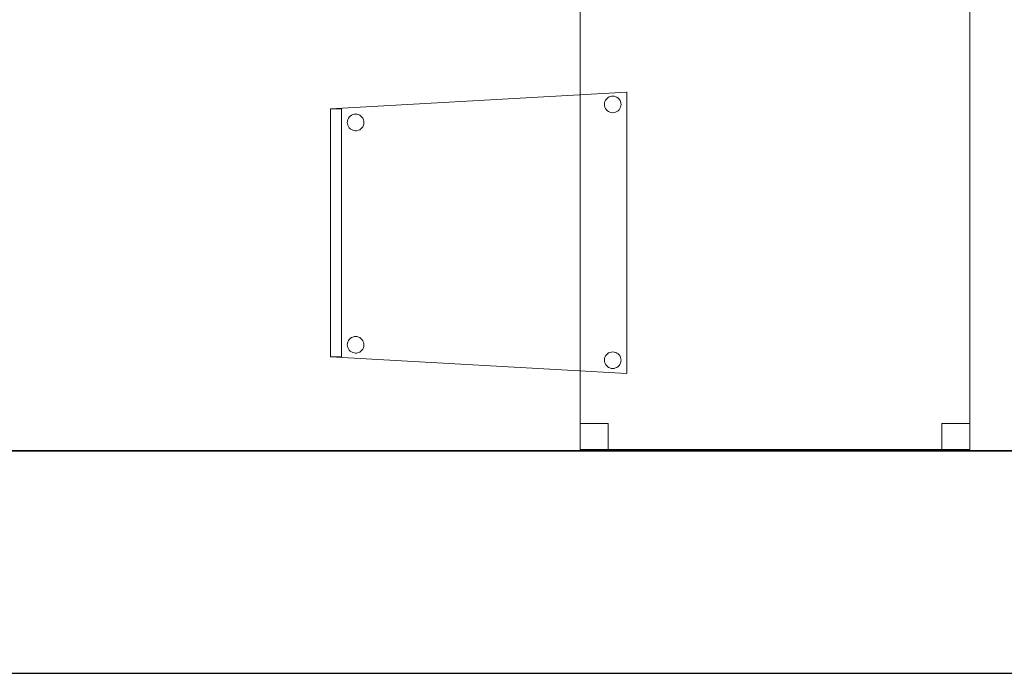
# Model space of a CAD drawing. Header units: metres. Extents: x 391.1 to 427.5, y 12.8 to 28.4.
# Tile 65 of 149: x 411.3 to 413.1, y 12.8 to 14. Entities that reach past the tile are written whole.
import ezdxf

# ---------------------------------------------------------------- set-up
doc = ezdxf.new("R2010")
doc.units = ezdxf.units.M
doc.layers.add('01_SUELOS', color=7, linetype='Continuous', lineweight=25, true_color=0x007f00)
for name, color, linetype, lineweight in [('02_MOBILIARIO', 7, 'Continuous', 18), ('A-DETL-____-MBND', 7, 'Continuous', 18), ('A-WALL-____-MCUT', 7, 'Continuous', 25), ('A-WALL-____-OTLN', 7, 'Continuous', 25)]:
    doc.layers.add(name, color=color, linetype=linetype, lineweight=lineweight)

# ---------------------------------------------------------------- blocks, each defined once
blk = doc.blocks.new('Family - Taula 80X70_PA-152438-03_TEL_P0A')
at = {"layer": 'A-DETL-____-MBND', "color": 253, "true_color": 0xaaaaaa}
for p, q in [((0, 0.9336), (0, 0.98)), ((0, 0.98), (0.05, 0.98)), ((0.05, 0.98), (0, 0.98)), ((0, 0.98), (0, 0.9336)), ((0, 0), (0, 0.98)), ((0, 0.98), (0.7001, 0.98)), ((0.7001, 0.98), (0, 0.98)), ((0, 0.98), (0, 0)), ((0.05, 0.98), (0.05, 0.9336)), ((0.05, 0.9336), (0.05, 0.98)), ((0.6501, 0.9336), (0.6501, 0.98)), ((0.6501, 0.98), (0.7001, 0.98)), ((0.7001, 0.98), (0.6501, 0.98)), ((0.6501, 0.98), (0.6501, 0.9336)), ((0.7001, 0.98), (0.7001, 0)), ((0.7001, 0), (0.7001, 0.98)), ((0.7001, 0.98), (0.7001, 0.9336)), ((0.7001, 0.9336), (0.7001, 0.98)), ((0.05, 0.9336), (0, 0.9336)), ((0, 0.9336), (0.05, 0.9336)), ((0.7001, 0.9336), (0.6501, 0.9336)), ((0.6501, 0.9336), (0.7001, 0.9336)), ((0, 0), (0, 0.0464)), ((0, 0.0464), (0.05, 0.0464)), ((0.05, 0.0464), (0, 0.0464)), ((0, 0.0464), (0, 0)), ((0.05, 0.0464), (0.05, 0)), ((0.05, 0), (0.05, 0.0464)), ((0.6501, 0), (0.6501, 0.0464)), ((0.6501, 0.0464), (0.7001, 0.0464)), ((0.7001, 0.0464), (0.6501, 0.0464)), ((0.6501, 0.0464), (0.6501, 0)), ((0.7001, 0.0464), (0.7001, 0)), ((0.7001, 0), (0.7001, 0.0464)), ((0.7001, 0), (0, 0)), ((0.05, 0), (0, 0)), ((0, 0), (0.05, 0)), ((0.7001, 0), (0.6501, 0)), ((0.6501, 0), (0.7001, 0)), ((0, 0), (0.7001, 0))]:
    blk.add_line(p, q, dxfattribs=at)
blk = doc.blocks.new('Family - Mur PA-152469-03_TEL_P0A')
at = {"layer": 'A-WALL-____-MCUT', "color": 253, "true_color": 0xaaaaaa}
for p, q in [((26.0531, 0.4), (0.0791, 0.4)), ((0, 0), (25.9702, 0))]:
    blk.add_line(p, q, dxfattribs=at)
at = {"layer": 'A-WALL-____-OTLN', "color": 253, "true_color": 0xaaaaaa}
for p, q in [((26.0531, 0.4), (0.0791, 0.4)), ((0, 0), (25.9702, 0))]:
    blk.add_line(p, q, dxfattribs=at)
at = {"layer": 'A-WALL-____-OTLN', "color": 253, "lineweight": 18, "true_color": 0xaaaaaa}
blk.add_line((0, 0), (25.9702, 0), dxfattribs=at)
blk = doc.blocks.new('Family - LONDR55-XX_ZZ-ARQ-CAA-M3D-Londres55-152611-03_TEL_P0A')
at = {"layer": '01_SUELOS', "color": 9, "true_color": 0xaad4aa}
for p, q in [((0, 0), (24.5639, 0)), ((24.5639, 0), (0, 0))]:
    blk.add_line(p, q, dxfattribs=at)
blk = doc.blocks.new('Family - Cadira confident_PA-152667-03_TEL_P0A')
at = {"layer": 'A-DETL-____-MBND', "color": 253, "true_color": 0xaaaaaa}
for p, q in [((0, 0.4765), (0.5326, 0.5065)), ((0.5326, 0.5065), (0, 0.4765)), ((0.4961, 0.4939), (0.498, 0.4957)), ((0.498, 0.4957), (0.4961, 0.4939)), ((0.498, 0.4957), (0.5001, 0.4972)), ((0.5001, 0.4972), (0.498, 0.4957)), ((0.5001, 0.4972), (0.5025, 0.4983)), ((0.5025, 0.4983), (0.5001, 0.4972)), ((0.5025, 0.4983), (0.505, 0.4989)), ((0.505, 0.4989), (0.5025, 0.4983)), ((0.505, 0.4989), (0.5076, 0.4992)), ((0.5076, 0.4992), (0.505, 0.4989)), ((0.5076, 0.4992), (0.5102, 0.4989)), ((0.5102, 0.4989), (0.5076, 0.4992)), ((0.5102, 0.4989), (0.5127, 0.4982)), ((0.5127, 0.4982), (0.5102, 0.4989)), ((0.5127, 0.4982), (0.515, 0.4971)), ((0.515, 0.4971), (0.5127, 0.4982)), ((0.515, 0.4971), (0.5172, 0.4956)), ((0.5172, 0.4956), (0.515, 0.4971)), ((0.5172, 0.4956), (0.519, 0.4938)), ((0.519, 0.4938), (0.5172, 0.4956)), ((0.5326, 0.5065), (0.5326, 0)), ((0.5326, 0), (0.5326, 0.5065)), ((0.4926, 0.4843), (0.4928, 0.4869)), ((0.4928, 0.4869), (0.4926, 0.4843)), ((0.4928, 0.4817), (0.4926, 0.4843)), ((0.4926, 0.4843), (0.4928, 0.4817)), ((0.4928, 0.4869), (0.4935, 0.4894)), ((0.4935, 0.4894), (0.4928, 0.4869)), ((0.4935, 0.4792), (0.4928, 0.4817)), ((0.4928, 0.4817), (0.4935, 0.4792)), ((0.4935, 0.4894), (0.4946, 0.4918)), ((0.4946, 0.4918), (0.4935, 0.4894)), ((0.4945, 0.4768), (0.4935, 0.4792)), ((0.4935, 0.4792), (0.4945, 0.4768)), ((0.4946, 0.4918), (0.4961, 0.4939)), ((0.4961, 0.4939), (0.4946, 0.4918)), ((0.519, 0.4938), (0.5205, 0.4916)), ((0.5205, 0.4916), (0.519, 0.4938)), ((0.5215, 0.4791), (0.5204, 0.4767)), ((0.5204, 0.4767), (0.5215, 0.4791)), ((0.5205, 0.4916), (0.5216, 0.4893)), ((0.5216, 0.4893), (0.5205, 0.4916)), ((0.5222, 0.4816), (0.5215, 0.4791)), ((0.5215, 0.4791), (0.5222, 0.4816)), ((0.5216, 0.4893), (0.5222, 0.4868)), ((0.5222, 0.4868), (0.5216, 0.4893)), ((0.5222, 0.4868), (0.5224, 0.4842)), ((0.5224, 0.4842), (0.5222, 0.4868)), ((0.5224, 0.4842), (0.5222, 0.4816)), ((0.5222, 0.4816), (0.5224, 0.4842)), ((0, 0.4765), (0.02, 0.4765)), ((0, 0.03), (0, 0.4765)), ((0.02, 0.4765), (0, 0.4765)), ((0, 0.4765), (0, 0.03)), ((0, 0.03), (0, 0.4765)), ((0, 0.4765), (0, 0.03)), ((0.02, 0.4765), (0.02, 0.03)), ((0.02, 0.03), (0.02, 0.4765)), ((0.0322, 0.4594), (0.0337, 0.4615)), ((0.0337, 0.4615), (0.0322, 0.4594)), ((0.0337, 0.4615), (0.0356, 0.4633)), ((0.0356, 0.4633), (0.0337, 0.4615)), ((0.0356, 0.4633), (0.0377, 0.4648)), ((0.0377, 0.4648), (0.0356, 0.4633)), ((0.0377, 0.4648), (0.0401, 0.4659)), ((0.0401, 0.4659), (0.0377, 0.4648)), ((0.0401, 0.4659), (0.0426, 0.4666)), ((0.0426, 0.4666), (0.0401, 0.4659)), ((0.0426, 0.4666), (0.0452, 0.4668)), ((0.0452, 0.4668), (0.0426, 0.4666)), ((0.0452, 0.4668), (0.0478, 0.4666)), ((0.0478, 0.4666), (0.0452, 0.4668)), ((0.0478, 0.4666), (0.0503, 0.4659)), ((0.0503, 0.4659), (0.0478, 0.4666)), ((0.0503, 0.4659), (0.0526, 0.4648)), ((0.0526, 0.4648), (0.0503, 0.4659)), ((0.0526, 0.4648), (0.0548, 0.4633)), ((0.0548, 0.4633), (0.0526, 0.4648)), ((0.0548, 0.4633), (0.0566, 0.4614)), ((0.0566, 0.4614), (0.0548, 0.4633)), ((0.0566, 0.4614), (0.0581, 0.4593)), ((0.0581, 0.4593), (0.0566, 0.4614)), ((0.496, 0.4747), (0.4945, 0.4768)), ((0.4945, 0.4768), (0.496, 0.4747)), ((0.4979, 0.4728), (0.496, 0.4747)), ((0.496, 0.4747), (0.4979, 0.4728)), ((0.5, 0.4713), (0.4979, 0.4728)), ((0.4979, 0.4728), (0.5, 0.4713)), ((0.5023, 0.4702), (0.5, 0.4713)), ((0.5, 0.4713), (0.5023, 0.4702)), ((0.5049, 0.4695), (0.5023, 0.4702)), ((0.5023, 0.4702), (0.5049, 0.4695)), ((0.5074, 0.4693), (0.5049, 0.4695)), ((0.5049, 0.4695), (0.5074, 0.4693)), ((0.51, 0.4695), (0.5074, 0.4693)), ((0.5074, 0.4693), (0.51, 0.4695)), ((0.5126, 0.4702), (0.51, 0.4695)), ((0.51, 0.4695), (0.5126, 0.4702)), ((0.5149, 0.4713), (0.5126, 0.4702)), ((0.5126, 0.4702), (0.5149, 0.4713)), ((0.5171, 0.4727), (0.5149, 0.4713)), ((0.5149, 0.4713), (0.5171, 0.4727)), ((0.5189, 0.4746), (0.5171, 0.4727)), ((0.5171, 0.4727), (0.5189, 0.4746)), ((0.5204, 0.4767), (0.5189, 0.4746)), ((0.5189, 0.4746), (0.5204, 0.4767)), ((0.0302, 0.4519), (0.0304, 0.4545)), ((0.0304, 0.4545), (0.0302, 0.4519)), ((0.0304, 0.4493), (0.0302, 0.4519)), ((0.0302, 0.4519), (0.0304, 0.4493)), ((0.0304, 0.4545), (0.0311, 0.457)), ((0.0311, 0.457), (0.0304, 0.4545)), ((0.031, 0.4468), (0.0304, 0.4493)), ((0.0304, 0.4493), (0.031, 0.4468)), ((0.0321, 0.4445), (0.031, 0.4468)), ((0.031, 0.4468), (0.0321, 0.4445)), ((0.0311, 0.457), (0.0322, 0.4594)), ((0.0322, 0.4594), (0.0311, 0.457)), ((0.0336, 0.4423), (0.0321, 0.4445)), ((0.0321, 0.4445), (0.0336, 0.4423)), ((0.058, 0.4443), (0.0565, 0.4422)), ((0.0565, 0.4422), (0.058, 0.4443)), ((0.0591, 0.4467), (0.058, 0.4443)), ((0.058, 0.4443), (0.0591, 0.4467)), ((0.0581, 0.4593), (0.0592, 0.4569)), ((0.0592, 0.4569), (0.0581, 0.4593)), ((0.0598, 0.4492), (0.0591, 0.4467)), ((0.0591, 0.4467), (0.0598, 0.4492)), ((0.0592, 0.4569), (0.0598, 0.4544)), ((0.0598, 0.4544), (0.0592, 0.4569)), ((0.0598, 0.4544), (0.06, 0.4518)), ((0.06, 0.4518), (0.0598, 0.4544)), ((0.06, 0.4518), (0.0598, 0.4492)), ((0.0598, 0.4492), (0.06, 0.4518)), ((0.0355, 0.4405), (0.0336, 0.4423)), ((0.0336, 0.4423), (0.0355, 0.4405)), ((0.0376, 0.439), (0.0355, 0.4405)), ((0.0355, 0.4405), (0.0376, 0.439)), ((0.0399, 0.4378), (0.0376, 0.439)), ((0.0376, 0.439), (0.0399, 0.4378)), ((0.0424, 0.4372), (0.0399, 0.4378)), ((0.0399, 0.4378), (0.0424, 0.4372)), ((0.045, 0.4369), (0.0424, 0.4372)), ((0.0424, 0.4372), (0.045, 0.4369)), ((0.0476, 0.4371), (0.045, 0.4369)), ((0.045, 0.4369), (0.0476, 0.4371)), ((0.0502, 0.4378), (0.0476, 0.4371)), ((0.0476, 0.4371), (0.0502, 0.4378)), ((0.0525, 0.4389), (0.0502, 0.4378)), ((0.0502, 0.4378), (0.0525, 0.4389)), ((0.0547, 0.4404), (0.0525, 0.4389)), ((0.0525, 0.4389), (0.0547, 0.4404)), ((0.0565, 0.4422), (0.0547, 0.4404)), ((0.0547, 0.4404), (0.0565, 0.4422)), ((0.0302, 0.0519), (0.0304, 0.0545)), ((0.0304, 0.0545), (0.0302, 0.0519)), ((0.0304, 0.0545), (0.0311, 0.057)), ((0.0311, 0.057), (0.0304, 0.0545)), ((0.0311, 0.057), (0.0322, 0.0594)), ((0.0322, 0.0594), (0.0311, 0.057)), ((0.0322, 0.0594), (0.0337, 0.0615)), ((0.0337, 0.0615), (0.0322, 0.0594)), ((0.0337, 0.0615), (0.0356, 0.0633)), ((0.0356, 0.0633), (0.0337, 0.0615)), ((0.0356, 0.0633), (0.0377, 0.0648)), ((0.0377, 0.0648), (0.0356, 0.0633)), ((0.0377, 0.0648), (0.0401, 0.0659)), ((0.0401, 0.0659), (0.0377, 0.0648)), ((0.0401, 0.0659), (0.0426, 0.0666)), ((0.0426, 0.0666), (0.0401, 0.0659)), ((0.0426, 0.0666), (0.0452, 0.0668)), ((0.0452, 0.0668), (0.0426, 0.0666)), ((0.0452, 0.0668), (0.0478, 0.0666)), ((0.0478, 0.0666), (0.0452, 0.0668)), ((0.0478, 0.0666), (0.0503, 0.0659)), ((0.0503, 0.0659), (0.0478, 0.0666)), ((0.0503, 0.0659), (0.0526, 0.0648)), ((0.0526, 0.0648), (0.0503, 0.0659)), ((0.0526, 0.0648), (0.0548, 0.0633)), ((0.0548, 0.0633), (0.0526, 0.0648)), ((0.0548, 0.0633), (0.0566, 0.0614)), ((0.0566, 0.0614), (0.0548, 0.0633)), ((0.0566, 0.0614), (0.0581, 0.0593)), ((0.0581, 0.0593), (0.0566, 0.0614)), ((0.0581, 0.0593), (0.0592, 0.0569)), ((0.0592, 0.0569), (0.0581, 0.0593)), ((0.0592, 0.0569), (0.0598, 0.0544)), ((0.0598, 0.0544), (0.0592, 0.0569)), ((0.0598, 0.0544), (0.06, 0.0518)), ((0.06, 0.0518), (0.0598, 0.0544)), ((0.0304, 0.0493), (0.0302, 0.0519)), ((0.0302, 0.0519), (0.0304, 0.0493)), ((0.031, 0.0468), (0.0304, 0.0493)), ((0.0304, 0.0493), (0.031, 0.0468)), ((0.0321, 0.0445), (0.031, 0.0468)), ((0.031, 0.0468), (0.0321, 0.0445)), ((0.0336, 0.0423), (0.0321, 0.0445)), ((0.0321, 0.0445), (0.0336, 0.0423)), ((0.0355, 0.0405), (0.0336, 0.0423)), ((0.0336, 0.0423), (0.0355, 0.0405)), ((0.0376, 0.039), (0.0355, 0.0405)), ((0.0355, 0.0405), (0.0376, 0.039)), ((0.0399, 0.0378), (0.0376, 0.039)), ((0.0376, 0.039), (0.0399, 0.0378)), ((0.0424, 0.0372), (0.0399, 0.0378)), ((0.0399, 0.0378), (0.0424, 0.0372)), ((0.045, 0.0369), (0.0424, 0.0372)), ((0.0424, 0.0372), (0.045, 0.0369)), ((0.0476, 0.0371), (0.045, 0.0369)), ((0.045, 0.0369), (0.0476, 0.0371)), ((0.0502, 0.0378), (0.0476, 0.0371)), ((0.0476, 0.0371), (0.0502, 0.0378)), ((0.0525, 0.0389), (0.0502, 0.0378)), ((0.0502, 0.0378), (0.0525, 0.0389)), ((0.0547, 0.0404), (0.0525, 0.0389)), ((0.0525, 0.0389), (0.0547, 0.0404)), ((0.0565, 0.0422), (0.0547, 0.0404)), ((0.0547, 0.0404), (0.0565, 0.0422)), ((0.058, 0.0443), (0.0565, 0.0422)), ((0.0565, 0.0422), (0.058, 0.0443)), ((0.0591, 0.0467), (0.058, 0.0443)), ((0.058, 0.0443), (0.0591, 0.0467)), ((0.0598, 0.0492), (0.0591, 0.0467)), ((0.0591, 0.0467), (0.0598, 0.0492)), ((0.06, 0.0518), (0.0598, 0.0492)), ((0.0598, 0.0492), (0.06, 0.0518)), ((0.4961, 0.0339), (0.498, 0.0357)), ((0.498, 0.0357), (0.4961, 0.0339)), ((0.498, 0.0357), (0.5001, 0.0372)), ((0.5001, 0.0372), (0.498, 0.0357)), ((0.5001, 0.0372), (0.5025, 0.0383)), ((0.5025, 0.0383), (0.5001, 0.0372)), ((0.5025, 0.0383), (0.505, 0.0389)), ((0.505, 0.0389), (0.5025, 0.0383)), ((0.505, 0.0389), (0.5076, 0.0392)), ((0.5076, 0.0392), (0.505, 0.0389)), ((0.5076, 0.0392), (0.5102, 0.0389)), ((0.5102, 0.0389), (0.5076, 0.0392)), ((0.5102, 0.0389), (0.5127, 0.0382)), ((0.5127, 0.0382), (0.5102, 0.0389)), ((0.5127, 0.0382), (0.515, 0.0371)), ((0.515, 0.0371), (0.5127, 0.0382)), ((0.515, 0.0371), (0.5172, 0.0356)), ((0.5172, 0.0356), (0.515, 0.0371)), ((0.5172, 0.0356), (0.519, 0.0338)), ((0.519, 0.0338), (0.5172, 0.0356)), ((0.02, 0.03), (0, 0.03)), ((0, 0.03), (0.02, 0.03)), ((0.5326, 0), (0, 0.03)), ((0, 0.03), (0.5326, 0)), ((0.4926, 0.0243), (0.4928, 0.0269)), ((0.4928, 0.0269), (0.4926, 0.0243)), ((0.4928, 0.0217), (0.4926, 0.0243)), ((0.4926, 0.0243), (0.4928, 0.0217)), ((0.4928, 0.0269), (0.4935, 0.0294)), ((0.4935, 0.0294), (0.4928, 0.0269)), ((0.4935, 0.0192), (0.4928, 0.0217)), ((0.4928, 0.0217), (0.4935, 0.0192)), ((0.4935, 0.0294), (0.4946, 0.0318)), ((0.4946, 0.0318), (0.4935, 0.0294)), ((0.4945, 0.0168), (0.4935, 0.0192)), ((0.4935, 0.0192), (0.4945, 0.0168)), ((0.4946, 0.0318), (0.4961, 0.0339)), ((0.4961, 0.0339), (0.4946, 0.0318)), ((0.519, 0.0338), (0.5205, 0.0316)), ((0.5205, 0.0316), (0.519, 0.0338)), ((0.5215, 0.0191), (0.5204, 0.0167)), ((0.5204, 0.0167), (0.5215, 0.0191)), ((0.5205, 0.0316), (0.5216, 0.0293)), ((0.5216, 0.0293), (0.5205, 0.0316)), ((0.5222, 0.0216), (0.5215, 0.0191)), ((0.5215, 0.0191), (0.5222, 0.0216)), ((0.5216, 0.0293), (0.5222, 0.0268)), ((0.5222, 0.0268), (0.5216, 0.0293)), ((0.5222, 0.0268), (0.5224, 0.0242)), ((0.5224, 0.0242), (0.5222, 0.0268)), ((0.5224, 0.0242), (0.5222, 0.0216)), ((0.5222, 0.0216), (0.5224, 0.0242)), ((0.496, 0.0147), (0.4945, 0.0168)), ((0.4945, 0.0168), (0.496, 0.0147)), ((0.4979, 0.0128), (0.496, 0.0147)), ((0.496, 0.0147), (0.4979, 0.0128)), ((0.5, 0.0113), (0.4979, 0.0128)), ((0.4979, 0.0128), (0.5, 0.0113)), ((0.5023, 0.0102), (0.5, 0.0113)), ((0.5, 0.0113), (0.5023, 0.0102)), ((0.5049, 0.0095), (0.5023, 0.0102)), ((0.5023, 0.0102), (0.5049, 0.0095)), ((0.5074, 0.0093), (0.5049, 0.0095)), ((0.5049, 0.0095), (0.5074, 0.0093)), ((0.51, 0.0095), (0.5074, 0.0093)), ((0.5074, 0.0093), (0.51, 0.0095)), ((0.5126, 0.0102), (0.51, 0.0095)), ((0.51, 0.0095), (0.5126, 0.0102)), ((0.5149, 0.0113), (0.5126, 0.0102)), ((0.5126, 0.0102), (0.5149, 0.0113)), ((0.5171, 0.0127), (0.5149, 0.0113)), ((0.5149, 0.0113), (0.5171, 0.0127)), ((0.5189, 0.0146), (0.5171, 0.0127)), ((0.5171, 0.0127), (0.5189, 0.0146)), ((0.5204, 0.0167), (0.5189, 0.0146)), ((0.5189, 0.0146), (0.5204, 0.0167))]:
    blk.add_line(p, q, dxfattribs=at)
blk = doc.blocks.new('LONDR55-XX_ZZ-ARQ-CAA-M3D-Londres55_ifc-1-03_TEL_P0A')
at = {"layer": '01_SUELOS', "color": 253, "lineweight": 18, "true_color": 0xaaaaaa}
blk.add_blockref('Family - LONDR55-XX_ZZ-ARQ-CAA-M3D-Londres55-152611-03_TEL_P0A', (399.1772, 13.2406), dxfattribs=at)
at = {"layer": '02_MOBILIARIO', "color": 253, "lineweight": 18, "true_color": 0xaaaaaa}
for name, p in [('Family - Taula 80X70_PA-152438-03_TEL_P0A', (412.336, 13.2434)), ('Family - Cadira confident_PA-152667-03_TEL_P0A', (411.8869, 13.3797))]:
    blk.add_blockref(name, p, dxfattribs=at)
at = {"layer": 'A-WALL-____-OTLN', "color": 253, "lineweight": 18, "true_color": 0xaaaaaa}
blk.add_blockref('Family - Mur PA-152469-03_TEL_P0A', (397.6873, 12.8406), dxfattribs=at)

msp = doc.modelspace()

# ---------------------------------------------------------------- block references
at = {"lineweight": 5}
msp.add_blockref('LONDR55-XX_ZZ-ARQ-CAA-M3D-Londres55_ifc-1-03_TEL_P0A', (0, 0), dxfattribs=at)

doc.saveas('drawing.dxf')
